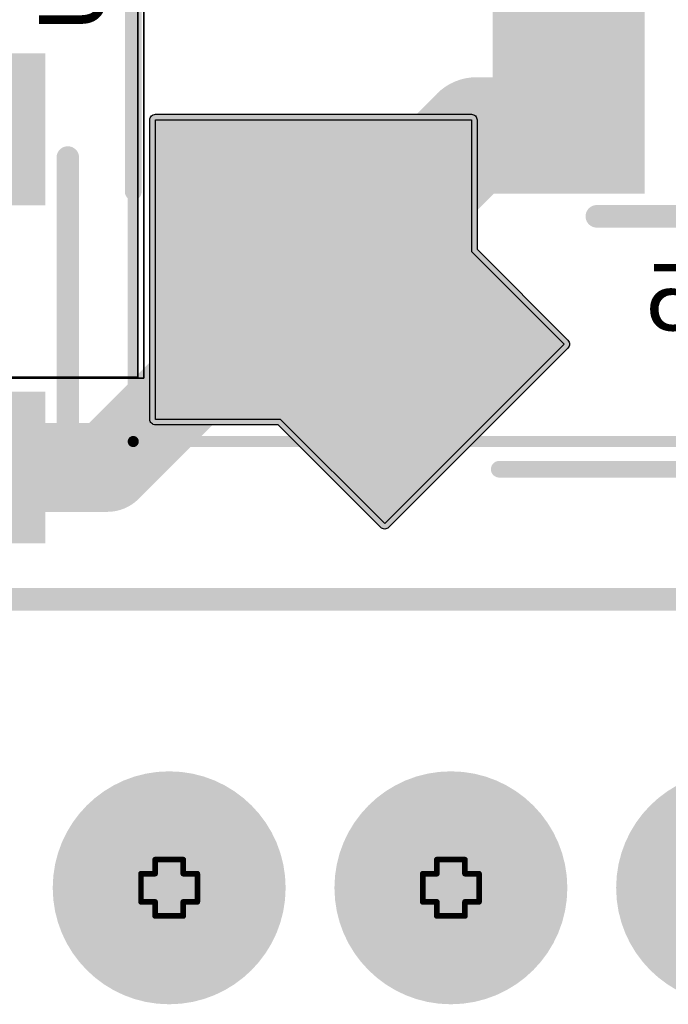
# Model space of a CAD drawing. Header units: inches. Extents: x -6 to 11.2, y -2.2 to 8.3.
# Tile 17 of 256: x 0.757 to 0.987, y 0.264 to 0.613. Entities that reach past the tile are written whole.
import ezdxf

# ---------------------------------------------------------------- set-up
doc = ezdxf.new("R2010")
doc.units = ezdxf.units.IN
doc.header["$MEASUREMENT"] = 0
for name, color, linetype in [('Board Layer Stack Bottom Overlay', 54, 'Continuous'), ('Board Layer Stack Bottom Solder', 6, 'Continuous'), ('Bottom Comp Outline -Top11)-Comp Outline -Bot12)', 56, 'Continuous'), ('Bottom Paste', 16, 'Continuous'), ('Drill Drawing', 1, 'Continuous'), ('Layer 1- Top', 1, 'Continuous'), ('Layer 2- GND', 16, 'Continuous'), ('Layer 7- PWR', 76, 'Continuous'), ('Layer 8- Bottom', 5, 'Continuous'), ('Pad Holes', 156, 'Continuous'), ('Top Overlay', 2, 'Continuous'), ('Top Solder', 216, 'Continuous')]:
    doc.layers.add(name, color=color, linetype=linetype)
doc.styles.add('Arial', font='txt', dxfattribs={"height": 0.2})

# ---------------------------------------------------------------- blocks, each defined once
blk = doc.blocks.new('L15006_IND1206_B_319')
at = {"layer": 'Board Layer Stack Bottom Solder'}
for points in [[(-0.08697, -0.04197), (-0.08697, 0.04197), (-0.03303, 0.04197), (-0.03303, -0.04197)], [(0.03303, -0.04197), (0.03303, 0.04197), (0.08697, 0.04197), (0.08697, -0.04197)]]:
    blk.add_hatch(color=6, dxfattribs=at).paths.add_polyline_path(points)
at = {"layer": 'Bottom Paste'}
for points in [[(-0.085, -0.04), (-0.085, 0.04), (-0.035, 0.04), (-0.035, -0.04)], [(0.035, -0.04), (0.035, 0.04), (0.085, 0.04), (0.085, -0.04)]]:
    blk.add_hatch(color=16, dxfattribs=at).paths.add_polyline_path(points)
at = {"layer": 'Layer 8- Bottom'}
for points in [[(-0.085, -0.04), (-0.085, 0.04), (-0.035, 0.04), (-0.035, -0.04)], [(0.035, -0.04), (0.035, 0.04), (0.085, 0.04), (0.085, -0.04)]]:
    blk.add_hatch(color=7, dxfattribs=at).paths.add_polyline_path(points)
at = {"layer": 'Board Layer Stack Bottom Overlay'}
for points in [[(-0.05, 0.05, 0.008, 0.008, 0), (0.05, 0.05, 0.008, 0.008, 0)], [(-0.05, -0.05, 0.008, 0.008, 0), (0.05, -0.05, 0.008, 0.008, 0)]]:
    blk.add_lwpolyline(points, format="xyseb", dxfattribs=at)
for points in [[(-0.052, 0.05, 0.004, 0.004, 1), (-0.048, 0.05, 0.004, 0.004, 1)], [(0.048, 0.05, 0.004, 0.004, 1), (0.052, 0.05, 0.004, 0.004, 1)], [(-0.052, -0.05, 0.004, 0.004, 1), (-0.048, -0.05, 0.004, 0.004, 1)], [(0.048, -0.05, 0.004, 0.004, 1), (0.052, -0.05, 0.004, 0.004, 1)]]:
    blk.add_lwpolyline(points, format="xyseb", close=True, dxfattribs=at)
blk = doc.blocks.new('L15006_IND1206_B_320')
at = {"layer": 'Board Layer Stack Bottom Solder'}
for points in [[(-0.08697, -0.04197), (-0.08697, 0.04197), (-0.03303, 0.04197), (-0.03303, -0.04197)], [(0.03303, -0.04197), (0.03303, 0.04197), (0.08697, 0.04197), (0.08697, -0.04197)]]:
    blk.add_hatch(color=6, dxfattribs=at).paths.add_polyline_path(points)
at = {"layer": 'Bottom Paste'}
for points in [[(-0.085, -0.04), (-0.085, 0.04), (-0.035, 0.04), (-0.035, -0.04)], [(0.035, -0.04), (0.035, 0.04), (0.085, 0.04), (0.085, -0.04)]]:
    blk.add_hatch(color=16, dxfattribs=at).paths.add_polyline_path(points)
at = {"layer": 'Layer 8- Bottom'}
for points in [[(-0.085, -0.04), (-0.085, 0.04), (-0.035, 0.04), (-0.035, -0.04)], [(0.035, -0.04), (0.035, 0.04), (0.085, 0.04), (0.085, -0.04)]]:
    blk.add_hatch(color=7, dxfattribs=at).paths.add_polyline_path(points)
at = {"layer": 'Board Layer Stack Bottom Overlay'}
for points in [[(0.05, 0.05, 0.008, 0.008, 0), (-0.05, 0.05, 0.008, 0.008, 0)], [(0.05, -0.05, 0.008, 0.008, 0), (-0.05, -0.05, 0.008, 0.008, 0)]]:
    blk.add_lwpolyline(points, format="xyseb", dxfattribs=at)
for points in [[(-0.052, 0.05, 0.004, 0.004, 1), (-0.048, 0.05, 0.004, 0.004, 1)], [(0.048, 0.05, 0.004, 0.004, 1), (0.052, 0.05, 0.004, 0.004, 1)], [(-0.052, -0.05, 0.004, 0.004, 1), (-0.048, -0.05, 0.004, 0.004, 1)], [(0.048, -0.05, 0.004, 0.004, 1), (0.052, -0.05, 0.004, 0.004, 1)]]:
    blk.add_lwpolyline(points, format="xyseb", close=True, dxfattribs=at)
blk = doc.blocks.new('TCS55_744272222_B_321')
at = {"layer": 'Board Layer Stack Bottom Solder'}
blk.add_hatch(color=6, dxfattribs=at).paths.add_polyline_path([(-0.09607, -0.06696), (-0.0957, -0.06707), (-0.09536, -0.06725), (-0.09506, -0.0675), (-0.09481, -0.0678), (-0.09463, -0.06814), (-0.09452, -0.06851), (-0.09448, -0.0689), (-0.09448, -0.11486), (-0.06222, -0.14711), (-0.06222, -0.14711), (-0.06198, -0.14741), (-0.06179, -0.14775), (-0.06177, -0.14784), (-0.06168, -0.14812), (-0.06164, -0.14851), (-0.06168, -0.1489), (-0.06179, -0.14927), (-0.06198, -0.14961), (-0.06222, -0.14991), (-0.12587, -0.21356), (-0.12617, -0.2138), (-0.12651, -0.21398), (-0.12688, -0.2141), (-0.12727, -0.21413), (-0.12765, -0.2141), (-0.12802, -0.21398), (-0.12837, -0.2138), (-0.12867, -0.21356), (-0.16505, -0.17717), (-0.20866, -0.17717), (-0.20905, -0.17714), (-0.20942, -0.17702), (-0.20976, -0.17684), (-0.21006, -0.1766), (-0.21031, -0.1763), (-0.21049, -0.17595), (-0.2106, -0.17558), (-0.21064, -0.1752), (-0.21064, -0.0689), (-0.2106, -0.06851), (-0.21049, -0.06814), (-0.21031, -0.0678), (-0.21006, -0.0675), (-0.20976, -0.06725), (-0.20942, -0.06707), (-0.20905, -0.06696), (-0.20866, -0.06692), (-0.09646, -0.06692)])
at = {"layer": 'Bottom Paste'}
blk.add_hatch(color=16, dxfattribs=at).paths.add_polyline_path([(-0.12727, -0.21216), (-0.16423, -0.1752), (-0.20866, -0.1752), (-0.20866, -0.0689), (-0.09646, -0.0689), (-0.09646, -0.11567), (-0.06362, -0.14851)])
at = {"layer": 'Layer 8- Bottom'}
blk.add_hatch(color=7, dxfattribs=at).paths.add_polyline_path([(-0.12727, -0.21216), (-0.16423, -0.1752), (-0.20866, -0.1752), (-0.20866, -0.0689), (-0.09646, -0.0689), (-0.09646, -0.11567), (-0.06362, -0.14851)])
at = {"layer": 'Board Layer Stack Bottom Overlay'}
for points in [[(-0.21654, -0.09449, 0.00591, 0.00591, 0), (-0.21654, 0.09449, 0.00591, 0.00591, 0)], [(-0.08661, -0.19291, 0.00591, 0.00591, 0), (0.08661, -0.19291, 0.00591, 0.00591, 0)]]:
    blk.add_lwpolyline(points, format="xyseb", dxfattribs=at)
for points in [[(-0.21801, -0.09449, 0.00295, 0.00295, 1), (-0.21506, -0.09449, 0.00295, 0.00295, 1)], [(-0.08809, -0.19291, 0.00295, 0.00295, 1), (-0.08514, -0.19291, 0.00295, 0.00295, 1)]]:
    blk.add_lwpolyline(points, format="xyseb", close=True, dxfattribs=at)
at = {"layer": 'Board Layer Stack Bottom Solder'}
for p, q in [((-0.21064, -0.0689), (-0.2106, -0.06851)), ((-0.21064, -0.1752), (-0.21064, -0.0689)), ((-0.2106, -0.06851), (-0.21049, -0.06814)), ((-0.21049, -0.06814), (-0.21031, -0.0678)), ((-0.21031, -0.0678), (-0.21006, -0.0675)), ((-0.21006, -0.0675), (-0.20976, -0.06725)), ((-0.20976, -0.06725), (-0.20942, -0.06707)), ((-0.20942, -0.06707), (-0.20905, -0.06696)), ((-0.20905, -0.06696), (-0.20866, -0.06692)), ((-0.20866, -0.06692), (-0.09646, -0.06692)), ((-0.09646, -0.06692), (-0.09607, -0.06696)), ((-0.09607, -0.06696), (-0.0957, -0.06707)), ((-0.0957, -0.06707), (-0.09536, -0.06725)), ((-0.09536, -0.06725), (-0.09506, -0.0675)), ((-0.09506, -0.0675), (-0.09481, -0.0678)), ((-0.09481, -0.0678), (-0.09463, -0.06814)), ((-0.09463, -0.06814), (-0.09452, -0.06851)), ((-0.09452, -0.06851), (-0.09448, -0.0689)), ((-0.09448, -0.0689), (-0.09448, -0.11486)), ((-0.09448, -0.11486), (-0.06222, -0.14711)), ((-0.06222, -0.14991), (-0.12587, -0.21356)), ((-0.06222, -0.14711), (-0.06222, -0.14711)), ((-0.06222, -0.14711), (-0.06198, -0.14741)), ((-0.06198, -0.14961), (-0.06222, -0.14991)), ((-0.06198, -0.14741), (-0.06179, -0.14775)), ((-0.06179, -0.14927), (-0.06198, -0.14961)), ((-0.06179, -0.14775), (-0.06177, -0.14784)), ((-0.06168, -0.1489), (-0.06179, -0.14927)), ((-0.06177, -0.14784), (-0.06168, -0.14812)), ((-0.06168, -0.14812), (-0.06164, -0.14851)), ((-0.06164, -0.14851), (-0.06168, -0.1489)), ((-0.2106, -0.17558), (-0.21064, -0.1752)), ((-0.21049, -0.17595), (-0.2106, -0.17558)), ((-0.21031, -0.1763), (-0.21049, -0.17595)), ((-0.21006, -0.1766), (-0.21031, -0.1763)), ((-0.20976, -0.17684), (-0.21006, -0.1766)), ((-0.20942, -0.17702), (-0.20976, -0.17684)), ((-0.20905, -0.17714), (-0.20942, -0.17702)), ((-0.20866, -0.17717), (-0.20905, -0.17714)), ((-0.16505, -0.17717), (-0.20866, -0.17717)), ((-0.12867, -0.21356), (-0.16505, -0.17717)), ((-0.12837, -0.2138), (-0.12867, -0.21356)), ((-0.12802, -0.21398), (-0.12837, -0.2138)), ((-0.12765, -0.2141), (-0.12802, -0.21398)), ((-0.12727, -0.21413), (-0.12765, -0.2141)), ((-0.12688, -0.2141), (-0.12727, -0.21413)), ((-0.12651, -0.21398), (-0.12688, -0.2141)), ((-0.12617, -0.2138), (-0.12651, -0.21398)), ((-0.12587, -0.21356), (-0.12617, -0.2138))]:
    blk.add_line(p, q, dxfattribs=at)
at = {"layer": 'Bottom Comp Outline -Top11)-Comp Outline -Bot12)'}
for points in [[(-0.21654, -0.18307, 0.00394, 0.00394, 0), (-0.21654, 0.18307, 0.00394, 0.00394, 0)], [(-0.21654, -0.18307, 0.00394, 0.00394, 0), (0.21654, -0.18307, 0.00394, 0.00394, 0)]]:
    blk.add_lwpolyline(points, format="xyseb", dxfattribs=at)
blk.add_lwpolyline([(-0.21752, -0.18307, 0.00197, 0.00197, 1), (-0.21555, -0.18307, 0.00197, 0.00197, 1)], format="xyseb", close=True, dxfattribs=at)
blk.add_lwpolyline([(-0.21752, -0.18307, 0.00197, 0.00197, 1), (-0.21555, -0.18307, 0.00197, 0.00197, 1)], format="xyseb", close=True, dxfattribs=at)
at = {"layer": 'Bottom Paste'}
for p, q in [((-0.20866, -0.1752), (-0.20866, -0.0689)), ((-0.20866, -0.0689), (-0.09646, -0.0689)), ((-0.09646, -0.0689), (-0.09646, -0.11567)), ((-0.09646, -0.11567), (-0.06362, -0.14851)), ((-0.06362, -0.14851), (-0.12727, -0.21216)), ((-0.16423, -0.1752), (-0.20866, -0.1752)), ((-0.12727, -0.21216), (-0.16423, -0.1752))]:
    blk.add_line(p, q, dxfattribs=at)
at = {"layer": 'Layer 8- Bottom'}
for p, q in [((-0.20866, -0.1752), (-0.20866, -0.0689)), ((-0.20866, -0.0689), (-0.09646, -0.0689)), ((-0.09646, -0.0689), (-0.09646, -0.11567)), ((-0.09646, -0.11567), (-0.06362, -0.14851)), ((-0.06362, -0.14851), (-0.12727, -0.21216)), ((-0.16423, -0.1752), (-0.20866, -0.1752)), ((-0.12727, -0.21216), (-0.16423, -0.1752))]:
    blk.add_line(p, q, dxfattribs=at)
blk = doc.blocks.new('AG5300_B_408')
at = {"layer": 'Board Layer Stack Bottom Solder'}
h = blk.add_hatch(color=6, dxfattribs=at)
edge = h.paths.add_edge_path()
edge.add_arc((0.3, 0), 0.04134, 0, 360)
h = blk.add_hatch(color=6, dxfattribs=at)
edge = h.paths.add_edge_path()
edge.add_arc((0.4, 0), 0.04134, 0, 360)
h = blk.add_hatch(color=6, dxfattribs=at)
edge = h.paths.add_edge_path()
edge.add_arc((0.5, 0), 0.04134, 0, 360)
at = {"layer": 'Layer 1- Top'}
h = blk.add_hatch(color=7, dxfattribs=at)
edge = h.paths.add_edge_path()
edge.add_arc((0.3, 0), 0.03937, 0, 360)
h = blk.add_hatch(color=7, dxfattribs=at)
edge = h.paths.add_edge_path()
edge.add_arc((0.4, 0), 0.03937, 0, 360)
h = blk.add_hatch(color=7, dxfattribs=at)
edge = h.paths.add_edge_path()
edge.add_arc((0.5, 0), 0.03937, 0, 360)
at = {"layer": 'Layer 2- GND'}
h = blk.add_hatch(color=7, dxfattribs=at)
edge = h.paths.add_edge_path()
edge.add_arc((0.3, 0), 0.03165, 0, 360)
h = blk.add_hatch(color=7, dxfattribs=at)
edge = h.paths.add_edge_path()
edge.add_arc((0.4, 0), 0.03165, 0, 360)
h = blk.add_hatch(color=7, dxfattribs=at)
edge = h.paths.add_edge_path()
edge.add_arc((0.5, 0), 0.03165, 0, 360)
at = {"layer": 'Layer 7- PWR'}
h = blk.add_hatch(color=7, dxfattribs=at)
edge = h.paths.add_edge_path()
edge.add_arc((0.3, 0), 0.03165, 0, 360)
h = blk.add_hatch(color=7, dxfattribs=at)
edge = h.paths.add_edge_path()
edge.add_arc((0.4, 0), 0.03165, 0, 360)
h = blk.add_hatch(color=7, dxfattribs=at)
edge = h.paths.add_edge_path()
edge.add_arc((0.5, 0), 0.03165, 0, 360)
at = {"layer": 'Layer 8- Bottom'}
h = blk.add_hatch(color=7, dxfattribs=at)
edge = h.paths.add_edge_path()
edge.add_arc((0.3, 0), 0.03937, 0, 360)
h = blk.add_hatch(color=7, dxfattribs=at)
edge = h.paths.add_edge_path()
edge.add_arc((0.4, 0), 0.03937, 0, 360)
h = blk.add_hatch(color=7, dxfattribs=at)
edge = h.paths.add_edge_path()
edge.add_arc((0.5, 0), 0.03937, 0, 360)
at = {"layer": 'Pad Holes'}
h = blk.add_hatch(color=7, dxfattribs=at)
edge = h.paths.add_edge_path()
edge.add_arc((0.3, 0), 0.02165, 0, 360)
h = blk.add_hatch(color=7, dxfattribs=at)
edge = h.paths.add_edge_path()
edge.add_arc((0.4, 0), 0.02165, 0, 360)
at = {"layer": 'Top Solder'}
h = blk.add_hatch(color=216, dxfattribs=at)
edge = h.paths.add_edge_path()
edge.add_arc((0.3, 0), 0.04134, 0, 360)
h = blk.add_hatch(color=216, dxfattribs=at)
edge = h.paths.add_edge_path()
edge.add_arc((0.4, 0), 0.04134, 0, 360)
h = blk.add_hatch(color=216, dxfattribs=at)
edge = h.paths.add_edge_path()
edge.add_arc((0.5, 0), 0.04134, 0, 360)
at = {"layer": 'Board Layer Stack Bottom Overlay'}
blk.add_lwpolyline([(-0.2, 0.10236, 0.008, 0.008, 0), (0.75886, 0.10236, 0.008, 0.008, 0)], format="xyseb", dxfattribs=at)

msp = doc.modelspace()

# ---------------------------------------------------------------- linework, layer by layer
at = {"layer": 'Drill Drawing'}
for points in [[(0.805, 0.31, 0.002, 0.002, 0), (0.805, 0.315, 0.002, 0.002, 0)], [(0.805, 0.315, 0.002, 0.002, 0), (0.815, 0.315, 0.002, 0.002, 0)], [(0.815, 0.31, 0.002, 0.002, 0), (0.815, 0.315, 0.002, 0.002, 0)], [(0.905, 0.31, 0.002, 0.002, 0), (0.905, 0.315, 0.002, 0.002, 0)], [(0.905, 0.315, 0.002, 0.002, 0), (0.915, 0.315, 0.002, 0.002, 0)], [(0.915, 0.31, 0.002, 0.002, 0), (0.915, 0.315, 0.002, 0.002, 0)], [(0.8, 0.3, 0.002, 0.002, 0), (0.8, 0.31, 0.002, 0.002, 0)], [(0.8, 0.31, 0.002, 0.002, 0), (0.805, 0.31, 0.002, 0.002, 0)], [(0.815, 0.31, 0.002, 0.002, 0), (0.82, 0.31, 0.002, 0.002, 0)], [(0.82, 0.3, 0.002, 0.002, 0), (0.82, 0.31, 0.002, 0.002, 0)], [(0.9, 0.3, 0.002, 0.002, 0), (0.9, 0.31, 0.002, 0.002, 0)], [(0.9, 0.31, 0.002, 0.002, 0), (0.905, 0.31, 0.002, 0.002, 0)], [(0.915, 0.31, 0.002, 0.002, 0), (0.92, 0.31, 0.002, 0.002, 0)], [(0.92, 0.3, 0.002, 0.002, 0), (0.92, 0.31, 0.002, 0.002, 0)], [(0.8, 0.3, 0.002, 0.002, 0), (0.805, 0.3, 0.002, 0.002, 0)], [(0.805, 0.295, 0.002, 0.002, 0), (0.805, 0.3, 0.002, 0.002, 0)], [(0.815, 0.3, 0.002, 0.002, 0), (0.82, 0.3, 0.002, 0.002, 0)], [(0.815, 0.295, 0.002, 0.002, 0), (0.815, 0.3, 0.002, 0.002, 0)], [(0.9, 0.3, 0.002, 0.002, 0), (0.905, 0.3, 0.002, 0.002, 0)], [(0.905, 0.295, 0.002, 0.002, 0), (0.905, 0.3, 0.002, 0.002, 0)], [(0.915, 0.3, 0.002, 0.002, 0), (0.92, 0.3, 0.002, 0.002, 0)], [(0.915, 0.295, 0.002, 0.002, 0), (0.915, 0.3, 0.002, 0.002, 0)], [(0.805, 0.295, 0.002, 0.002, 0), (0.815, 0.295, 0.002, 0.002, 0)], [(0.905, 0.295, 0.002, 0.002, 0), (0.915, 0.295, 0.002, 0.002, 0)]]:
    msp.add_lwpolyline(points, format="xyseb", dxfattribs=at)
for points in [[(0.8045, 0.315, 0.001, 0.001, 1), (0.8055, 0.315, 0.001, 0.001, 1)], [(0.8045, 0.315, 0.001, 0.001, 1), (0.8055, 0.315, 0.001, 0.001, 1)], [(0.8145, 0.315, 0.001, 0.001, 1), (0.8155, 0.315, 0.001, 0.001, 1)], [(0.8145, 0.315, 0.001, 0.001, 1), (0.8155, 0.315, 0.001, 0.001, 1)], [(0.9045, 0.315, 0.001, 0.001, 1), (0.9055, 0.315, 0.001, 0.001, 1)], [(0.9045, 0.315, 0.001, 0.001, 1), (0.9055, 0.315, 0.001, 0.001, 1)], [(0.9145, 0.315, 0.001, 0.001, 1), (0.9155, 0.315, 0.001, 0.001, 1)], [(0.9145, 0.315, 0.001, 0.001, 1), (0.9155, 0.315, 0.001, 0.001, 1)], [(0.7995, 0.31, 0.001, 0.001, 1), (0.8005, 0.31, 0.001, 0.001, 1)], [(0.7995, 0.31, 0.001, 0.001, 1), (0.8005, 0.31, 0.001, 0.001, 1)], [(0.8045, 0.31, 0.001, 0.001, 1), (0.8055, 0.31, 0.001, 0.001, 1)], [(0.8045, 0.31, 0.001, 0.001, 1), (0.8055, 0.31, 0.001, 0.001, 1)], [(0.8145, 0.31, 0.001, 0.001, 1), (0.8155, 0.31, 0.001, 0.001, 1)], [(0.8145, 0.31, 0.001, 0.001, 1), (0.8155, 0.31, 0.001, 0.001, 1)], [(0.8195, 0.31, 0.001, 0.001, 1), (0.8205, 0.31, 0.001, 0.001, 1)], [(0.8195, 0.31, 0.001, 0.001, 1), (0.8205, 0.31, 0.001, 0.001, 1)], [(0.8995, 0.31, 0.001, 0.001, 1), (0.9005, 0.31, 0.001, 0.001, 1)], [(0.8995, 0.31, 0.001, 0.001, 1), (0.9005, 0.31, 0.001, 0.001, 1)], [(0.9045, 0.31, 0.001, 0.001, 1), (0.9055, 0.31, 0.001, 0.001, 1)], [(0.9045, 0.31, 0.001, 0.001, 1), (0.9055, 0.31, 0.001, 0.001, 1)], [(0.9145, 0.31, 0.001, 0.001, 1), (0.9155, 0.31, 0.001, 0.001, 1)], [(0.9145, 0.31, 0.001, 0.001, 1), (0.9155, 0.31, 0.001, 0.001, 1)], [(0.9195, 0.31, 0.001, 0.001, 1), (0.9205, 0.31, 0.001, 0.001, 1)], [(0.9195, 0.31, 0.001, 0.001, 1), (0.9205, 0.31, 0.001, 0.001, 1)], [(0.7995, 0.3, 0.001, 0.001, 1), (0.8005, 0.3, 0.001, 0.001, 1)], [(0.7995, 0.3, 0.001, 0.001, 1), (0.8005, 0.3, 0.001, 0.001, 1)], [(0.8045, 0.3, 0.001, 0.001, 1), (0.8055, 0.3, 0.001, 0.001, 1)], [(0.8045, 0.3, 0.001, 0.001, 1), (0.8055, 0.3, 0.001, 0.001, 1)], [(0.8145, 0.3, 0.001, 0.001, 1), (0.8155, 0.3, 0.001, 0.001, 1)], [(0.8145, 0.3, 0.001, 0.001, 1), (0.8155, 0.3, 0.001, 0.001, 1)], [(0.8195, 0.3, 0.001, 0.001, 1), (0.8205, 0.3, 0.001, 0.001, 1)], [(0.8195, 0.3, 0.001, 0.001, 1), (0.8205, 0.3, 0.001, 0.001, 1)], [(0.8995, 0.3, 0.001, 0.001, 1), (0.9005, 0.3, 0.001, 0.001, 1)], [(0.8995, 0.3, 0.001, 0.001, 1), (0.9005, 0.3, 0.001, 0.001, 1)], [(0.9045, 0.3, 0.001, 0.001, 1), (0.9055, 0.3, 0.001, 0.001, 1)], [(0.9045, 0.3, 0.001, 0.001, 1), (0.9055, 0.3, 0.001, 0.001, 1)], [(0.9145, 0.3, 0.001, 0.001, 1), (0.9155, 0.3, 0.001, 0.001, 1)], [(0.9145, 0.3, 0.001, 0.001, 1), (0.9155, 0.3, 0.001, 0.001, 1)], [(0.9195, 0.3, 0.001, 0.001, 1), (0.9205, 0.3, 0.001, 0.001, 1)], [(0.9195, 0.3, 0.001, 0.001, 1), (0.9205, 0.3, 0.001, 0.001, 1)], [(0.8045, 0.295, 0.001, 0.001, 1), (0.8055, 0.295, 0.001, 0.001, 1)], [(0.8045, 0.295, 0.001, 0.001, 1), (0.8055, 0.295, 0.001, 0.001, 1)], [(0.8145, 0.295, 0.001, 0.001, 1), (0.8155, 0.295, 0.001, 0.001, 1)], [(0.8145, 0.295, 0.001, 0.001, 1), (0.8155, 0.295, 0.001, 0.001, 1)], [(0.9045, 0.295, 0.001, 0.001, 1), (0.9055, 0.295, 0.001, 0.001, 1)], [(0.9045, 0.295, 0.001, 0.001, 1), (0.9055, 0.295, 0.001, 0.001, 1)], [(0.9145, 0.295, 0.001, 0.001, 1), (0.9155, 0.295, 0.001, 0.001, 1)], [(0.9145, 0.295, 0.001, 0.001, 1), (0.9155, 0.295, 0.001, 0.001, 1)]]:
    msp.add_lwpolyline(points, format="xyseb", close=True, dxfattribs=at)
at = {"layer": 'Layer 2- GND'}
for p, q in [((0.79882, 0.48622), (0.79882, 0.88819)), ((0.79882, 0.88819), (0.79882, 0.48622)), ((-0.00315, 0.48622), (0.79882, 0.48622)), ((0.79882, 0.48622), (0.01008, 0.48622))]:
    msp.add_line(p, q, dxfattribs=at)
at = {"layer": 'Layer 7- PWR'}
for p, q in [((0.80098, 0.48583), (0.80098, 0.8878)), ((0.80098, 0.8878), (0.80098, 0.48583)), ((-0.00098, 0.48583), (0.80098, 0.48583)), ((0.80098, 0.48583), (0.01008, 0.48583))]:
    msp.add_line(p, q, dxfattribs=at)
at = {"layer": 'Layer 8- Bottom'}
for points in [[(0.95181, 0.57831, 0.03937, 0.03937, 0), (0.95181, 0.59331, 0.03937, 0.03937, 0)], [(0.9465, 0.57299, 0.03937, 0.03937, 0), (0.95181, 0.57831, 0.03937, 0.03937, 0)], [(0.86417, 0.51811, 0.03937, 0.03937, 0), (0.91906, 0.57299, 0.03937, 0.03937, 0)], [(0.91906, 0.57299, 0.03937, 0.03937, 0), (0.9465, 0.57299, 0.03937, 0.03937, 0)], [(0.86417, 0.50472, 0.03937, 0.03937, 0), (0.86417, 0.51811, 0.03937, 0.03937, 0)], [(0.78803, 0.45417, 0.0315, 0.0315, 0), (0.83858, 0.50472, 0.0315, 0.0315, 0)], [(0.83858, 0.50472, 0.0315, 0.0315, 0), (0.86417, 0.50472, 0.0315, 0.0315, 0)], [(0.72402, 0.45417, 0.0315, 0.0315, 0), (0.78803, 0.45417, 0.0315, 0.0315, 0)]]:
    msp.add_lwpolyline(points, format="xyseb", dxfattribs=at)
for points in [[(0.94197, 0.59331, 0.01969, 0.01969, 1), (0.96165, 0.59331, 0.01969, 0.01969, 1)], [(0.94197, 0.57831, 0.01969, 0.01969, 1), (0.96165, 0.57831, 0.01969, 0.01969, 1)], [(0.94197, 0.57831, 0.01969, 0.01969, 1), (0.96165, 0.57831, 0.01969, 0.01969, 1)], [(0.90921, 0.57299, 0.01969, 0.01969, 1), (0.9289, 0.57299, 0.01969, 0.01969, 1)], [(0.90921, 0.57299, 0.01969, 0.01969, 1), (0.9289, 0.57299, 0.01969, 0.01969, 1)], [(0.93665, 0.57299, 0.01969, 0.01969, 1), (0.95634, 0.57299, 0.01969, 0.01969, 1)], [(0.93665, 0.57299, 0.01969, 0.01969, 1), (0.95634, 0.57299, 0.01969, 0.01969, 1)], [(0.85433, 0.51811, 0.01969, 0.01969, 1), (0.87402, 0.51811, 0.01969, 0.01969, 1)], [(0.85433, 0.51811, 0.01969, 0.01969, 1), (0.87402, 0.51811, 0.01969, 0.01969, 1)], [(0.85433, 0.50472, 0.01969, 0.01969, 1), (0.87402, 0.50472, 0.01969, 0.01969, 1)], [(0.83071, 0.50472, 0.01575, 0.01575, 1), (0.84646, 0.50472, 0.01575, 0.01575, 1)], [(0.83071, 0.50472, 0.01575, 0.01575, 1), (0.84646, 0.50472, 0.01575, 0.01575, 1)], [(0.8563, 0.50472, 0.01575, 0.01575, 1), (0.87205, 0.50472, 0.01575, 0.01575, 1)], [(0.78016, 0.45417, 0.01575, 0.01575, 1), (0.79591, 0.45417, 0.01575, 0.01575, 1)], [(0.78016, 0.45417, 0.01575, 0.01575, 1), (0.79591, 0.45417, 0.01575, 0.01575, 1)]]:
    msp.add_lwpolyline(points, format="xyseb", close=True, dxfattribs=at)

# ---------------------------------------------------------------- block references
for name, p in [('TCS55_744272222_B_321', (1.01378, 0.64646)), ('AG5300_B_408', (0.51, 0.305))]:
    msp.add_blockref(name, p)
for name, p, rotation in [('L15006_IND1206_B_320', (1.01181, 0.59331), 180), ('L15006_IND1206_B_319', (0.72402, 0.51417), 90)]:
    msp.add_blockref(name, p, dxfattribs=dict(rotation=rotation))

# ---------------------------------------------------------------- texts
at = {"layer": 'Board Layer Stack Bottom Overlay', "style": 'Arial', "text_generation_flag": 2}
msp.add_text('L505', height=0.023622, dxfattribs=at).set_placement((1.05274, 0.50276))
at = {"layer": 'Top Overlay', "style": 'Arial'}
msp.add_text('U500', height=0.023622, rotation=90, dxfattribs=at).set_placement((0.7874, 0.60907))

doc.saveas('drawing.dxf')
